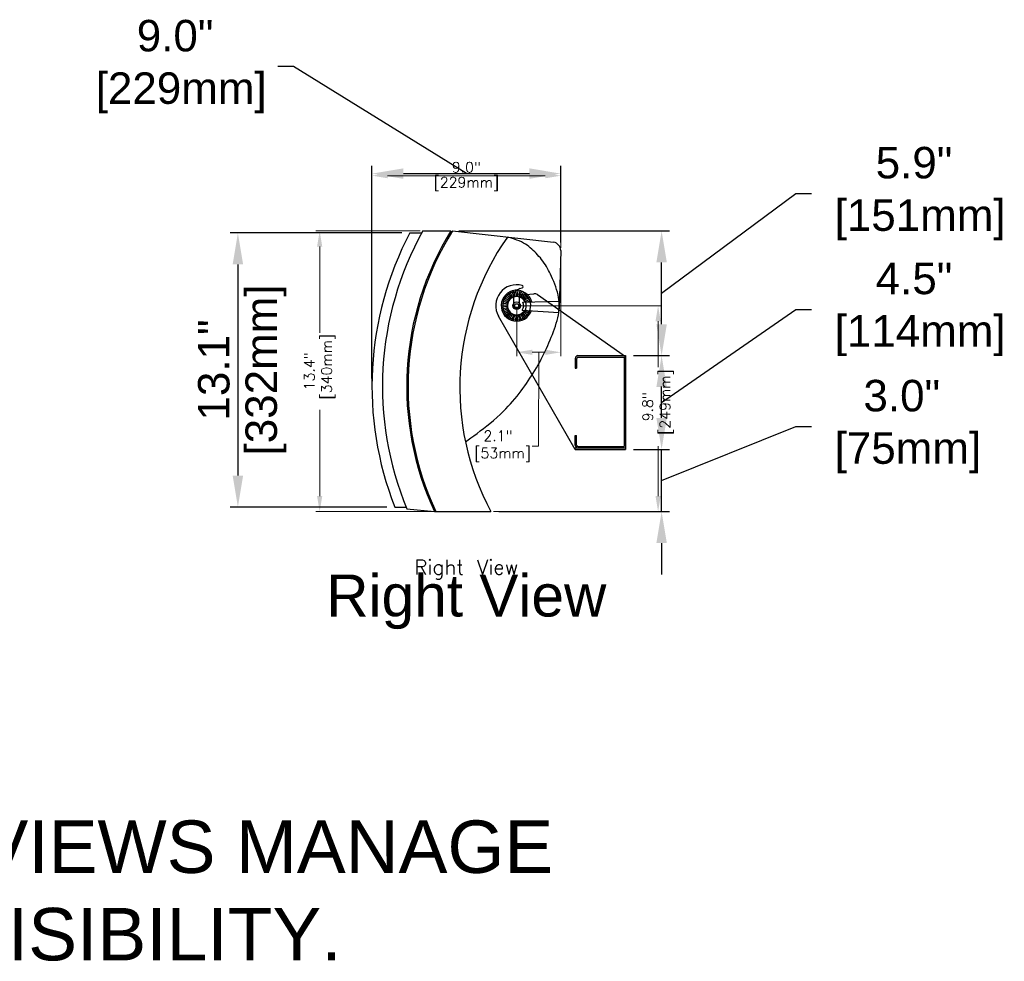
# Model space of a CAD drawing. Extents: x -38.2 to 55.6, y -28.3 to 43.6.
# Tile 2 of 2: x 8.7 to 55.6, y -28.3 to 16.6. Entities that reach past the tile are written whole.
import ezdxf
from ezdxf.enums import TextEntityAlignment as Align

# ---------------------------------------------------------------- set-up
doc = ezdxf.new("R2010")
doc.units = 0
doc.header["$LTSCALE"] = 0.125
doc.header["$MEASUREMENT"] = 0
doc.layers.get('0').update_dxf_attribs({"linetype": 'CONTINUOUS', "lineweight": 5})
doc.layers.get('DEFPOINTS').update_dxf_attribs({"linetype": 'CONTINUOUS'})
for name, color, linetype, lineweight in [('ES-DEVICE', 1, 'CONTINUOUS', 25), ('es-device-web', 7, 'CONTINUOUS', 25), ('ES-DIMENSION', 7, 'CONTINUOUS', 5), ('es-dimension-web', 7, 'CONTINUOUS', 15), ('ES-TEXT', 5, 'CONTINUOUS', 5)]:
    doc.layers.add(name, color=color, linetype=linetype, lineweight=lineweight)
doc.layers.add('es-text-note', color=7, linetype='CONTINUOUS', plot=False)
doc.layers.add('es-text-web', color=7, linetype='CONTINUOUS')
doc.styles.get("Standard").update_dxf_attribs({"font": 'txt.shx'})
doc.styles.add('TrueType', font='ARIALUNI.TTF')
doc.dimstyles.get("Standard").update_dxf_attribs({"dimscale": 0, "dimtxt": 0.4925, "dimasz": 0.7425, "dimexe": 0.18, "dimexo": 0.125, "dimgap": 0.1525, "dimtad": 0, "dimdec": 1, "dimzin": 0, "dimdsep": 46, "dimtxsty": 'Standard', "dimcen": 0, "dimclrd": 256, "dimclre": 256, "dimadec": 0, "dimazin": 0, "dimtfac": 1, "dimtdec": 1, "dimtofl": 0, "dimtmove": 1, "dimatfit": 3, "dimfxl": 0, "dimtolj": 1, "dimtzin": 0, "dimlwd": -1, "dimlwe": -1, "dimarcsym": 0})
doc.dimstyles.new('TrueType', dxfattribs={"dimscale": 1.5, "dimtxt": 1, "dimasz": 1, "dimexe": 0.25, "dimexo": 0.25, "dimgap": 0.25, "dimtad": 0, "dimtih": 1, "dimtoh": 1, "dimdec": 1, "dimzin": 0, "dimdsep": 46, "dimtxsty": 'TrueType', "dimcen": 0, "dimadec": 0, "dimazin": 0, "dimtfac": 1, "dimtdec": 1, "dimtofl": 0, "dimtmove": 1, "dimatfit": 3, "dimfxl": 0, "dimtolj": 1, "dimtzin": 0, "dimarcsym": 0})

# ---------------------------------------------------------------- blocks, each defined once
blk = doc.blocks.new('*D0')
at = {"layer": 'DEFPOINTS', "color": 0}
for p in [(34.489, 9.18), (34.489, 5.618), (25.487, -0.864)]:
    blk.add_point(p, dxfattribs=at)
at = {"layer": 'ES-DIMENSION'}
for p, q in [((25.487, -0.739), (25.487, 9.36)), ((26.23, 9.18), (33.746, 9.18)), ((34.489, 5.743), (34.489, 9.36))]:
    blk.add_line(p, q, dxfattribs=at)
for points in [[(26.23, 9.304), (26.23, 9.057), (25.487, 9.18)], [(33.746, 9.304), (33.746, 9.057), (34.489, 9.18)]]:
    blk.add_solid(points, dxfattribs=at)
at = {"layer": 'ES-DIMENSION', "color": 0, "char_height": 0.4925, "attachment_point": 5}
for s, insert in [('\\A1;9.0"', (29.988, 9.579)), ('\\A1;[229mm]', (29.988, 8.782))]:
    blk.add_mtext(s, dxfattribs=dict(at, insert=insert))
blk = doc.blocks.new('*D1')
at = {"layer": 'DEFPOINTS', "color": 0}
for p in [(27.912, 6.547), (22.993, -6.828), (28.47, -6.828)]:
    blk.add_point(p, dxfattribs=at)
at = {"layer": 'ES-DIMENSION'}
for p, q in [((27.787, 6.547), (22.813, 6.547)), ((22.993, 5.804), (22.993, 1.694)), ((22.993, -6.086), (22.993, -1.976)), ((28.345, -6.828), (22.813, -6.828))]:
    blk.add_line(p, q, dxfattribs=at)
for points in [[(22.869, 5.804), (23.117, 5.804), (22.993, 6.547)], [(22.869, -6.086), (23.117, -6.086), (22.993, -6.828)]]:
    blk.add_solid(points, dxfattribs=at)
at = {"layer": 'ES-DIMENSION', "color": 0, "insert": (22.993, -0.141), "char_height": 0.4925, "attachment_point": 5, "rotation": 90}
blk.add_mtext('\\A1;13.4"\\P [340mm]', dxfattribs=at)
blk = doc.blocks.new('*D2')
at = {"layer": 'DEFPOINTS', "color": 0}
for p in [(34.489, 5.681), (32.385, 2.984), (34.489, 0.764)]:
    blk.add_point(p, dxfattribs=at)
at = {"layer": 'ES-DIMENSION'}
for p, q in [((34.489, 5.556), (34.489, 0.584)), ((32.385, 2.859), (32.385, 0.584)), ((33.128, 0.764), (33.746, 0.764)), ((33.437, 0.764), (33.433, -3.71)), ((33.433, -3.71), (33.128, -3.71))]:
    blk.add_line(p, q, dxfattribs=at)
for points in [[(33.128, 0.888), (33.128, 0.64), (32.385, 0.764)], [(33.746, 0.888), (33.746, 0.64), (34.489, 0.764)]]:
    blk.add_solid(points, dxfattribs=at)
at = {"layer": 'ES-DIMENSION', "color": 0, "insert": (31.498, -3.71), "char_height": 0.4925, "attachment_point": 5}
blk.add_mtext('\\A1;2.1"\\P [53mm]', dxfattribs=at)
blk = doc.blocks.new('*D3')
at = {"layer": 'DEFPOINTS', "color": 0}
for p in [(32.385, 2.984), (39.128, 2.984), (31.157, -6.828)]:
    blk.add_point(p, dxfattribs=at)
at = {"layer": 'ES-DIMENSION'}
for p, q in [((32.51, 2.984), (39.308, 2.984)), ((39.128, 2.241), (39.128, 0.047)), ((39.128, -6.086), (39.128, -3.705)), ((31.282, -6.828), (39.308, -6.828))]:
    blk.add_line(p, q, dxfattribs=at)
for points in [[(39.004, 2.241), (39.251, 2.241), (39.128, 2.984)], [(39.004, -6.086), (39.251, -6.086), (39.128, -6.828)]]:
    blk.add_solid(points, dxfattribs=at)
at = {"layer": 'ES-DIMENSION', "color": 0, "insert": (39.128, -1.829), "char_height": 0.4925, "attachment_point": 5, "rotation": 90}
blk.add_mtext('\\A1;9.8"\\P [249mm]', dxfattribs=at)
blk = doc.blocks.new('*D19')
at = {"layer": 'DEFPOINTS', "color": 0}
for p in [(27.293, 6.453), (19.094, -6.609), (26.574, -6.609)]:
    blk.add_point(p, dxfattribs=at)
at = {"layer": 'es-dimension-web', "color": 0, "lineweight": -2}
for p, q in [((26.918, 6.453), (18.719, 6.453)), ((19.094, 4.953), (19.094, -5.109)), ((26.199, -6.609), (18.719, -6.609))]:
    blk.add_line(p, q, dxfattribs=at)
at = {"layer": 'es-dimension-web', "color": 0}
for points in [[(18.844, 4.953), (19.344, 4.953), (19.094, 6.453)], [(18.844, -5.109), (19.344, -5.109), (19.094, -6.609)]]:
    blk.add_solid(points, dxfattribs=at)
at = {"layer": 'es-dimension-web', "color": 0, "char_height": 1.5, "attachment_point": 5, "rotation": 90, "style": 'TrueType'}
for s, insert in [('\\A1;[332mm]', (20.432, -0.078)), ('\\A1;13.1"', (17.953, -0.078))]:
    blk.add_mtext(s, dxfattribs=dict(at, insert=insert))
blk = doc.blocks.new('*D20')
at = {"layer": 'DEFPOINTS', "color": 0}
for p in [(37.575, 0.604), (39.295, 0.604), (37.575, -3.866)]:
    blk.add_point(p, dxfattribs=at)
at = {"layer": 'es-dimension-web', "color": 0, "lineweight": -2}
for p, q in [((39.295, -1.631), (45.687, 2.807)), ((45.687, 2.807), (46.437, 2.807)), ((37.95, 0.604), (39.67, 0.604)), ((39.295, -2.366), (39.295, -0.896)), ((37.95, -3.866), (39.67, -3.866))]:
    blk.add_line(p, q, dxfattribs=at)
at = {"layer": 'es-dimension-web', "color": 0}
for points in [[(39.045, -0.896), (39.545, -0.896), (39.295, 0.604)], [(39.045, -2.366), (39.545, -2.366), (39.295, -3.866)]]:
    blk.add_solid(points, dxfattribs=at)
at = {"layer": 'es-dimension-web', "color": 0, "insert": (51.328, 2.807), "char_height": 1.5, "attachment_point": 5, "style": 'TrueType'}
blk.add_mtext('\\A1;4.5"\\P [114mm]', dxfattribs=at)
blk = doc.blocks.new('*D21')
at = {"layer": 'DEFPOINTS', "color": 0}
for p in [(37.575, -3.866), (39.295, -3.866), (31.157, -6.828)]:
    blk.add_point(p, dxfattribs=at)
at = {"layer": 'es-dimension-web', "color": 0, "lineweight": -2}
for p, q in [((39.295, -2.366), (39.295, -0.866)), ((39.295, -5.347), (45.687, -2.777)), ((45.687, -2.777), (46.437, -2.777)), ((37.95, -3.866), (39.67, -3.866)), ((39.295, -6.828), (39.295, -3.866)), ((31.532, -6.828), (39.67, -6.828)), ((39.295, -8.328), (39.295, -9.828))]:
    blk.add_line(p, q, dxfattribs=at)
at = {"layer": 'es-dimension-web', "color": 0}
for points in [[(39.045, -2.366), (39.545, -2.366), (39.295, -3.866)], [(39.045, -8.328), (39.545, -8.328), (39.295, -6.828)]]:
    blk.add_solid(points, dxfattribs=at)
at = {"layer": 'es-dimension-web', "color": 0, "insert": (50.745, -2.777), "char_height": 1.5, "attachment_point": 5, "style": 'TrueType'}
blk.add_mtext('\\A1;3.0"\\P [75mm]', dxfattribs=at)
blk = doc.blocks.new('*D22')
at = {"layer": 'DEFPOINTS', "color": 0}
for p in [(29.253, 6.547), (39.295, 6.547), (37.575, 0.604)]:
    blk.add_point(p, dxfattribs=at)
at = {"layer": 'es-dimension-web', "color": 0, "lineweight": -2}
for p, q in [((39.295, 3.575), (45.687, 8.325)), ((45.687, 8.325), (46.437, 8.325)), ((29.628, 6.547), (39.67, 6.547)), ((39.295, 2.104), (39.295, 5.047)), ((37.95, 0.604), (39.67, 0.604))]:
    blk.add_line(p, q, dxfattribs=at)
at = {"layer": 'es-dimension-web', "color": 0}
for points in [[(39.045, 5.047), (39.545, 5.047), (39.295, 6.547)], [(39.045, 2.104), (39.545, 2.104), (39.295, 0.604)]]:
    blk.add_solid(points, dxfattribs=at)
at = {"layer": 'es-dimension-web', "color": 0, "insert": (51.328, 8.325), "char_height": 1.5, "attachment_point": 5, "style": 'TrueType'}
blk.add_mtext('\\A1;5.9"\\P [151mm]', dxfattribs=at)
blk = doc.blocks.new('*D23')
at = {"layer": 'DEFPOINTS', "color": 0}
for p in [(34.489, 9.279), (34.489, 5.618), (25.487, -0.864)]:
    blk.add_point(p, dxfattribs=at)
at = {"layer": 'es-dimension-web', "color": 0, "lineweight": -2}
for p, q in [((21.742, 14.377), (20.992, 14.377)), ((29.988, 9.279), (21.742, 14.377)), ((25.487, -0.489), (25.487, 9.654)), ((34.489, 5.993), (34.489, 9.654)), ((26.987, 9.279), (32.989, 9.279))]:
    blk.add_line(p, q, dxfattribs=at)
at = {"layer": 'es-dimension-web', "color": 0}
for points in [[(26.987, 9.529), (26.987, 9.029), (25.487, 9.279)], [(32.989, 9.529), (32.989, 9.029), (34.489, 9.279)]]:
    blk.add_solid(points, dxfattribs=at)
at = {"layer": 'es-dimension-web', "color": 0, "insert": (16.101, 14.377), "char_height": 1.5, "attachment_point": 5, "style": 'TrueType'}
blk.add_mtext('\\A1;9.0"\\P [229mm]', dxfattribs=at)
blk = doc.blocks.new('duplicate_objects_note')
at = {"insert": (0, 0), "char_height": 2.5, "width": 70.3349, "attachment_point": 1, "style": 'TrueType'}
blk.add_mtext('NOTE: PAPERSPACE VIEWS MANAGE DUPLICATE OBJECT VISIBILITY. ', dxfattribs=at)

msp = doc.modelspace()

# ---------------------------------------------------------------- linework, layer by layer
at = {"layer": 'ES-DEVICE'}
for p, q in [((27.293, 6.453), (27.86, 6.453)), ((27.912, 6.547), (29.253, 6.547)), ((29.215, 6.486), (29.287, 6.486)), ((29.325, 6.547), (34.141, 6.006)), ((34.489, 5.618), (34.41, 2.841)), ((32.541, 3.801), (32.654, 3.831)), ((31.723, 3.31), (31.995, 3.176)), ((31.772, 3.393), (32.023, 3.225)), ((31.83, 3.47), (32.058, 3.27)), ((31.899, 3.538), (32.098, 3.311)), ((31.975, 3.597), (32.143, 3.345)), ((32.059, 3.645), (32.193, 3.374)), ((32.148, 3.682), (32.245, 3.396)), ((32.241, 3.707), (32.3, 3.41)), ((32.252, 2.984), (32.252, 3.424)), ((32.337, 3.72), (32.357, 3.418)), ((32.433, 3.72), (32.414, 3.418)), ((32.529, 3.707), (32.47, 3.41)), ((32.518, 2.984), (32.518, 3.401)), ((32.622, 3.682), (32.525, 3.396)), ((32.711, 3.645), (32.578, 3.374)), ((32.616, 3.503), (33.209, 3.555)), ((32.795, 3.597), (32.627, 3.345)), ((32.872, 3.538), (32.672, 3.311)), ((32.94, 3.47), (32.712, 3.27)), ((32.999, 3.393), (32.747, 3.225)), ((33.047, 3.31), (32.775, 3.176)), ((33.375, 3.511), (37.575, 0.57)), ((31.649, 3.032), (31.951, 3.012)), ((31.649, 2.935), (31.951, 2.955)), ((31.661, 3.127), (31.958, 3.068)), ((31.661, 2.84), (31.958, 2.899)), ((31.686, 3.221), (31.973, 3.123)), ((31.686, 2.746), (31.973, 2.844)), ((32.677, 3.149), (34.399, 3.202)), ((33.084, 3.221), (32.891, 3.155)), ((33.098, 3.174), (33.044, 3.16)), ((35.175, -3.866), (31.519, 2.485)), ((31.723, 2.657), (31.995, 2.791)), ((31.772, 2.574), (32.023, 2.742)), ((31.83, 2.497), (32.058, 2.697)), ((31.899, 2.429), (32.098, 2.656)), ((31.975, 2.37), (32.143, 2.622)), ((32.059, 2.322), (32.193, 2.593)), ((32.148, 2.285), (32.245, 2.571)), ((32.241, 2.26), (32.3, 2.557)), ((32.337, 2.247), (32.357, 2.549)), ((32.433, 2.247), (32.414, 2.549)), ((32.529, 2.26), (32.47, 2.557)), ((32.622, 2.285), (32.525, 2.571)), ((32.711, 2.322), (32.578, 2.593)), ((32.795, 2.37), (32.627, 2.622)), ((32.648, 2.775), (34.39, 2.659)), ((32.872, 2.429), (32.672, 2.656)), ((32.94, 2.497), (32.712, 2.697)), ((32.999, 2.574), (32.747, 2.742)), ((33.047, 2.657), (32.832, 2.763)), ((33.084, 2.746), (33.084, 2.746)), ((35.175, 0.474), (35.175, 0.014)), ((35.245, 0.474), (35.245, 0.014)), ((35.305, 0.604), (37.575, 0.604)), ((35.305, 0.534), (37.505, 0.534)), ((37.505, 0.534), (37.505, -3.726)), ((37.575, 0.604), (37.575, -3.866)), ((35.175, 0.014), (35.245, 0.014)), ((37.505, -0.147), (37.575, -0.147)), ((37.505, -0.366), (37.575, -0.366)), ((37.505, -2.767), (37.575, -2.767)), ((35.175, -3.667), (35.175, -3.206)), ((35.175, -3.206), (35.245, -3.206)), ((35.245, -3.667), (35.245, -3.206)), ((37.505, -2.986), (37.575, -2.986)), ((35.305, -3.726), (37.505, -3.726)), ((35.175, -3.796), (37.575, -3.796)), ((35.175, -3.866), (35.175, -3.796)), ((35.175, -3.866), (37.575, -3.866)), ((26.574, -6.609), (27.112, -6.609)), ((27.151, -6.703), (28.47, -6.828)), ((28.47, -6.828), (31.157, -6.828))]:
    msp.add_line(p, q, dxfattribs=at)
for radius in [0.179, 0.0916]:
    msp.add_circle((32.385, 2.984), radius, dxfattribs=at)
for centre, radius, start, end in [((41.22, -0.864), 15.733, 152.283, 201.418), ((41.22, -0.864), 15.233, 150.8875, 202.5389), ((41.22, -0.864), 14.077, 148.2315, 205.0669), ((41.22, -0.864), 14.015, 148.0763, 205.1841), ((42.165, -0.924), 12.492, 144.9334, 208.2073), ((34.089, 5.609), 0.4, 1.2969, 82.4881), ((32.385, 2.984), 1, 74.3682, 209.9313), ((32.642, 3.424), 0.39, 105, 180), ((32.638, 3.889), 0.06, 285, 74.3682), ((32.385, 2.984), 0.738, 13.9874, 341.2512), ((32.385, 2.984), 0.67, 95.1527, 52.9609), ((32.385, 2.984), 0.46, 106.8059, 72.5516), ((32.385, 2.984), 0.435, 22.7883, 330.2703), ((32.637, 3.385), 0.12, 100, 172.56), ((33.231, 3.306), 0.25, 54.9443, 95), ((32.385, 2.984), 0.133, 180, 0), ((32.385, 2.984), 0.335, 321.5942, 29.5327), ((35.305, 0.474), 0.129, 90, 180), ((35.305, 0.474), 0.0595, 90, 180), ((35.305, -3.667), 0.129, 180, 270), ((35.305, -3.667), 0.0595, 180, 270)]:
    msp.add_arc(centre, radius, start, end, dxfattribs=at)
msp.add_open_spline([(29.942, -3.501), (30.255, -3.28), (31.366, -2.474), (32.331, -1.449), (32.899, -0.67), (33.56, 0.384), (34.038, 1.463), (34.408, 2.475), (34.447, 3.406), (34.068, 4.382), (33.678, 5.103), (33.085, 5.731), (32.616, 6.07), (31.941, 6.253), (31.941, 6.253)], degree=3, knots=[0.529553, 0.529553, 0.529553, 0.529553, 1.273326, 2.281698, 3.520676, 4.655363, 5.680468, 6.666675, 7.439236, 8.333715, 9.105367, 9.849348, 10.642953, 11.102998, 11.102998, 11.102998, 11.102998], dxfattribs=at)
at = {"layer": 'es-device-web'}
for p, q in [((27.293, 6.453), (27.86, 6.453)), ((27.912, 6.547), (29.253, 6.547)), ((29.215, 6.486), (29.287, 6.486)), ((29.325, 6.547), (34.141, 6.006)), ((34.489, 5.618), (34.41, 2.841)), ((32.541, 3.801), (32.654, 3.831)), ((31.723, 3.31), (31.995, 3.176)), ((31.772, 3.393), (32.023, 3.225)), ((31.83, 3.47), (32.058, 3.27)), ((31.899, 3.538), (32.098, 3.311)), ((31.975, 3.597), (32.143, 3.345)), ((32.059, 3.645), (32.193, 3.374)), ((32.148, 3.682), (32.245, 3.396)), ((32.241, 3.707), (32.3, 3.41)), ((32.252, 2.984), (32.252, 3.424)), ((32.337, 3.72), (32.357, 3.418)), ((32.433, 3.72), (32.414, 3.418)), ((32.529, 3.707), (32.47, 3.41)), ((32.518, 2.984), (32.518, 3.401)), ((32.622, 3.682), (32.525, 3.396)), ((32.711, 3.645), (32.578, 3.374)), ((32.616, 3.503), (33.209, 3.555)), ((32.795, 3.597), (32.627, 3.345)), ((32.872, 3.538), (32.672, 3.311)), ((32.94, 3.47), (32.712, 3.27)), ((32.999, 3.393), (32.747, 3.225)), ((33.047, 3.31), (32.775, 3.176)), ((33.375, 3.511), (37.575, 0.57)), ((31.649, 3.032), (31.951, 3.012)), ((31.649, 2.935), (31.951, 2.955)), ((31.661, 3.127), (31.958, 3.068)), ((31.661, 2.84), (31.958, 2.899)), ((31.686, 3.221), (31.973, 3.123)), ((31.686, 2.746), (31.973, 2.844)), ((32.677, 3.149), (34.399, 3.202)), ((33.084, 3.221), (32.891, 3.155)), ((33.098, 3.174), (33.044, 3.16)), ((35.175, -3.866), (31.519, 2.485)), ((31.723, 2.657), (31.995, 2.791)), ((31.772, 2.574), (32.023, 2.742)), ((31.83, 2.497), (32.058, 2.697)), ((31.899, 2.429), (32.098, 2.656)), ((31.975, 2.37), (32.143, 2.622)), ((32.059, 2.322), (32.193, 2.593)), ((32.148, 2.285), (32.245, 2.571)), ((32.241, 2.26), (32.3, 2.557)), ((32.337, 2.247), (32.357, 2.549)), ((32.433, 2.247), (32.414, 2.549)), ((32.529, 2.26), (32.47, 2.557)), ((32.622, 2.285), (32.525, 2.571)), ((32.711, 2.322), (32.578, 2.593)), ((32.795, 2.37), (32.627, 2.622)), ((32.648, 2.775), (34.39, 2.659)), ((32.872, 2.429), (32.672, 2.656)), ((32.94, 2.497), (32.712, 2.697)), ((32.999, 2.574), (32.747, 2.742)), ((33.047, 2.657), (32.832, 2.763)), ((33.084, 2.746), (33.084, 2.746)), ((35.175, 0.474), (35.175, 0.014)), ((35.245, 0.474), (35.245, 0.014)), ((35.305, 0.604), (37.575, 0.604)), ((35.305, 0.534), (37.505, 0.534)), ((37.505, 0.534), (37.505, -3.726)), ((37.575, 0.604), (37.575, -3.866)), ((35.175, 0.014), (35.245, 0.014)), ((37.505, -0.147), (37.575, -0.147)), ((37.505, -0.366), (37.575, -0.366)), ((37.505, -2.767), (37.575, -2.767)), ((35.175, -3.667), (35.175, -3.206)), ((35.175, -3.206), (35.245, -3.206)), ((35.245, -3.667), (35.245, -3.206)), ((37.505, -2.986), (37.575, -2.986)), ((35.305, -3.726), (37.505, -3.726)), ((35.175, -3.796), (37.575, -3.796)), ((35.175, -3.866), (35.175, -3.796)), ((35.175, -3.866), (37.575, -3.866)), ((26.574, -6.609), (27.112, -6.609)), ((27.151, -6.703), (28.47, -6.828)), ((28.47, -6.828), (31.157, -6.828))]:
    msp.add_line(p, q, dxfattribs=at)
for radius in [0.179, 0.0916]:
    msp.add_circle((32.385, 2.984), radius, dxfattribs=at)
for centre, radius, start, end in [((41.22, -0.864), 15.733, 152.283, 201.418), ((41.22, -0.864), 15.233, 150.8875, 202.5389), ((41.22, -0.864), 14.077, 148.2315, 205.0669), ((41.22, -0.864), 14.015, 148.0763, 205.1841), ((42.165, -0.924), 12.492, 144.9334, 208.2073), ((34.089, 5.609), 0.4, 1.2969, 82.4881), ((32.385, 2.984), 1, 74.3682, 209.9313), ((32.642, 3.424), 0.39, 105, 180), ((32.638, 3.889), 0.06, 285, 74.3682), ((32.385, 2.984), 0.738, 13.9874, 341.2512), ((32.385, 2.984), 0.435, 22.7883, 330.2703), ((32.637, 3.385), 0.12, 100, 172.56), ((33.231, 3.306), 0.25, 54.9443, 95), ((32.385, 2.984), 0.133, 180, 0), ((32.385, 2.984), 0.335, 321.5942, 29.5327), ((35.305, 0.474), 0.129, 90, 180), ((35.305, 0.474), 0.0595, 90, 180), ((35.305, -3.667), 0.129, 180, 270), ((35.305, -3.667), 0.0595, 180, 270)]:
    msp.add_arc(centre, radius, start, end, dxfattribs=at)
msp.add_open_spline([(29.942, -3.501), (30.255, -3.28), (31.366, -2.474), (32.331, -1.449), (32.899, -0.67), (33.56, 0.384), (34.038, 1.463), (34.408, 2.475), (34.447, 3.406), (34.068, 4.382), (33.678, 5.103), (33.085, 5.731), (32.616, 6.07), (31.941, 6.253), (31.941, 6.253)], degree=3, knots=[0.529553, 0.529553, 0.529553, 0.529553, 1.273326, 2.281698, 3.520676, 4.655363, 5.680468, 6.666675, 7.439236, 8.333715, 9.105367, 9.849348, 10.642953, 11.102998, 11.102998, 11.102998, 11.102998], dxfattribs=at)

# ---------------------------------------------------------------- block references
at = {"layer": 'es-text-note'}
msp.add_blockref('duplicate_objects_note', (-29.516, -21.548), dxfattribs=at)

# ---------------------------------------------------------------- texts
at = {"layer": 'ES-TEXT'}
msp.add_text('Right View', height=0.6985, dxfattribs=at).set_placement((29.983, -9.828), align=Align.CENTER)
at = {"layer": 'es-text-web', "style": 'TrueType'}
msp.add_text('Right View', height=2, dxfattribs=at).set_placement((29.983, -11.828), align=Align.CENTER)

# ---------------------------------------------------------------- dimensions: what is measured, and where the dimension line sits
at = {"layer": 'ES-DIMENSION'}
dim = msp.add_linear_dim(base=(34.489, 9.18), p1=(25.487, -0.864), p2=(34.489, 5.618), dimstyle='Standard', override={"dimscale": 1, "dimpost": '"\\X'}, dxfattribs=at)
dim.commit()
dim.dimension.update_dxf_attribs({"geometry": '*D0', "text_midpoint": (29.988, 9.18)})
for base, p1, p2, picture, middle in [((22.993, -6.828), (27.912, 6.547), (28.47, -6.828), '*D1', (22.993, -0.141)), ((39.128, 2.984), (31.157, -6.828), (32.385, 2.984), '*D3', (39.128, -1.829))]:
    dim = msp.add_linear_dim(base=base, p1=p1, p2=p2, angle=90, dimstyle='Standard', override={"dimscale": 1, "dimpost": '"\\X'}, dxfattribs=at)
    dim.commit()
    dim.dimension.update_dxf_attribs({"geometry": picture, "text_midpoint": middle, "dimtype": 160})
dim = msp.add_linear_dim(base=(34.489, 0.764), p1=(32.385, 2.984), p2=(34.489, 5.681), dimstyle='Standard', override={"dimscale": 1, "dimpost": '"\\X'}, dxfattribs=at)
dim.commit()
dim.dimension.update_dxf_attribs({"geometry": '*D2', "text_midpoint": (32.975, -3.71), "dimtype": 160})
at = {"layer": 'es-dimension-web'}
dim = msp.add_linear_dim(base=(34.489, 9.279), p1=(25.487, -0.864), p2=(34.489, 5.618), dimstyle='TrueType', override={"dimpost": '"\\X'}, dxfattribs=at)
dim.commit()
dim.dimension.update_dxf_attribs({"geometry": '*D23', "text_midpoint": (20.617, 14.377), "dimtype": 160})
for base, p1, p2, picture, middle in [((39.295, 6.547), (37.575, 0.604), (29.253, 6.547), '*D22', (46.812, 8.325)), ((39.295, 0.604), (37.575, -3.866), (37.575, 0.604), '*D20', (46.812, 2.807)), ((39.295, -3.866), (31.157, -6.828), (37.575, -3.866), '*D21', (46.812, -2.777))]:
    dim = msp.add_linear_dim(base=base, p1=p1, p2=p2, angle=90, dimstyle='TrueType', override={"dimpost": '"\\X'}, dxfattribs=at)
    dim.commit()
    dim.dimension.update_dxf_attribs({"geometry": picture, "text_midpoint": middle, "dimtype": 160})
dim = msp.add_linear_dim(base=(19.094, -6.609), p1=(27.293, 6.453), p2=(26.574, -6.609), angle=90, dimstyle='TrueType', override={"dimpost": '"\\X'}, dxfattribs=at)
dim.commit()
dim.dimension.update_dxf_attribs({"geometry": '*D19', "text_midpoint": (19.094, -0.078)})

doc.saveas('drawing.dxf')
